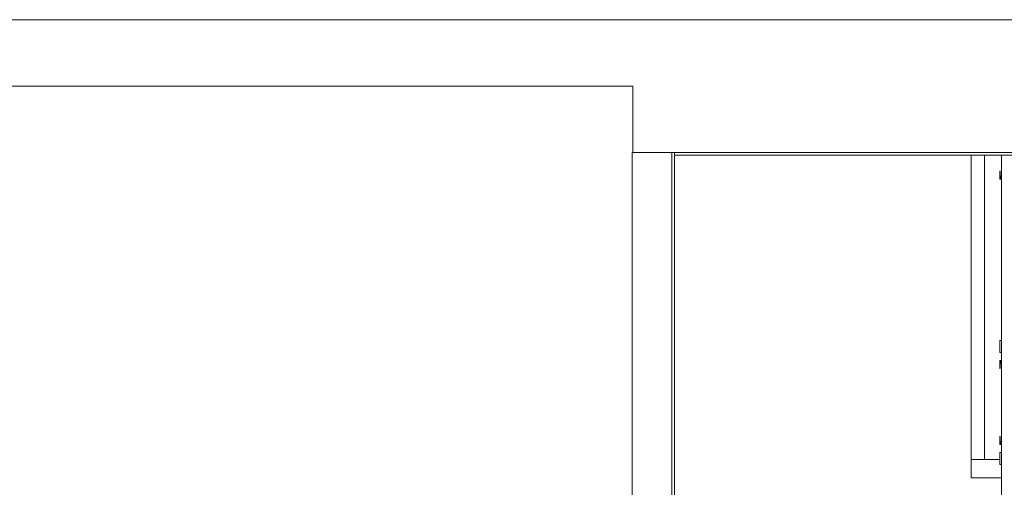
# Model space of a CAD drawing. Header units: millimetres. Extents: x 4480191 to 4481199, y -30324204 to -30323479.
# Tile 253 of 256: x 4480198.39 to 4480205.82, y -30323746.34 to -30323742.82. Entities that reach past the tile are written whole.
import ezdxf

# ---------------------------------------------------------------- set-up
doc = ezdxf.new("R2010")
doc.units = ezdxf.units.MM
for name, color, linetype, lineweight in [('IFC-Parede padrão-Contorno', 44, 'Continuous', 5), ('IFC-Porta-Contorno', 142, 'Continuous', 5), ('Nível 1', 2, 'Continuous', 60)]:
    doc.layers.add(name, color=color, linetype=linetype, lineweight=lineweight)

msp = doc.modelspace()

# ---------------------------------------------------------------- linework, layer by layer
at = {"layer": 'IFC-Parede padrão-Contorno', "color": 8, "lineweight": 5}
for p, q in [((4480203.0116, -30323743.8195), (4480203.1231, -30323743.8195)), ((4480203.0116, -30323745.5588), (4480203.0116, -30323743.8195)), ((4480203.1231, -30323743.8195), (4480203.3116, -30323743.8195)), ((4480203.3116, -30323743.8195), (4480203.316, -30323743.8195)), ((4480203.3116, -30323746.1111), (4480203.3116, -30323743.8195)), ((4480203.316, -30323743.8195), (4480203.3316, -30323743.8195)), ((4480203.3316, -30323744.6353), (4480203.3316, -30323743.8195)), ((4480203.3316, -30323743.8195), (4480203.9442, -30323743.8195)), ((4480203.3316, -30323743.8395), (4480205.5368, -30323743.8395)), ((4480203.9442, -30323743.8195), (4480206.1494, -30323743.8195)), ((4480205.5368, -30323743.8395), (4480206.1494, -30323743.8395)), ((4480205.57, -30323746.1344), (4480205.57, -30323743.8395)), ((4480205.67, -30323746.1344), (4480205.67, -30323743.8395)), ((4480205.8, -30323747.5432), (4480205.8, -30323743.8395)), ((4480203.3316, -30323747.5632), (4480203.3316, -30323744.6353)), ((4480203.0116, -30323748.3332), (4480203.0116, -30323745.5588)), ((4480203.3116, -30323748.3332), (4480203.3116, -30323746.1111)), ((4480205.57, -30323746.1344), (4480205.7852, -30323746.1344)), ((4480205.57, -30323746.2744), (4480205.57, -30323746.1344)), ((4480205.57, -30323746.2744), (4480205.8, -30323746.2744))]:
    msp.add_line(p, q, dxfattribs=at)
at = {"layer": 'IFC-Porta-Contorno', "color": 8, "lineweight": 5}
for p, q in [((4480205.786, -30323743.9605), (4480205.79, -30323743.9605)), ((4480205.786, -30323744.0213), (4480205.786, -30323743.9605)), ((4480205.79, -30323744.0165), (4480205.79, -30323743.9605)), ((4480205.796, -30323743.9973), (4480205.8, -30323743.9973)), ((4480205.796, -30323744.0165), (4480205.796, -30323743.9973)), ((4480205.786, -30323744.0213), (4480205.8, -30323744.0213)), ((4480205.79, -30323744.0165), (4480205.796, -30323744.0165)), ((4480205.7852, -30323745.2389), (4480205.7852, -30323745.2383)), ((4480205.7852, -30323745.2383), (4480205.8, -30323745.2383)), ((4480205.7852, -30323745.241), (4480205.7852, -30323745.2389)), ((4480205.7852, -30323745.2443), (4480205.7852, -30323745.241)), ((4480205.7852, -30323745.2488), (4480205.7852, -30323745.2443)), ((4480205.7852, -30323745.2543), (4480205.7852, -30323745.2488)), ((4480205.7852, -30323745.2608), (4480205.7852, -30323745.2543)), ((4480205.7852, -30323745.2679), (4480205.7852, -30323745.2608)), ((4480205.7852, -30323745.2754), (4480205.7852, -30323745.2679)), ((4480205.7852, -30323745.2833), (4480205.7852, -30323745.2754)), ((4480205.7852, -30323745.2911), (4480205.7852, -30323745.2833)), ((4480205.7852, -30323745.2986), (4480205.7852, -30323745.2911)), ((4480205.7852, -30323745.3058), (4480205.7852, -30323745.2986)), ((4480205.7852, -30323745.3122), (4480205.7852, -30323745.3058)), ((4480205.7852, -30323745.3177), (4480205.7852, -30323745.3122)), ((4480205.7852, -30323745.3222), (4480205.7852, -30323745.3177)), ((4480205.7852, -30323745.3255), (4480205.7852, -30323745.3222)), ((4480205.7852, -30323745.3276), (4480205.7852, -30323745.3255)), ((4480205.7852, -30323745.3283), (4480205.7852, -30323745.3276)), ((4480205.7852, -30323745.3283), (4480205.8, -30323745.3283)), ((4480205.786, -30323745.3892), (4480205.8, -30323745.3892)), ((4480205.786, -30323745.45), (4480205.786, -30323745.3892)), ((4480205.79, -30323745.45), (4480205.79, -30323745.394)), ((4480205.79, -30323745.394), (4480205.796, -30323745.394)), ((4480205.796, -30323745.4133), (4480205.796, -30323745.394)), ((4480205.796, -30323745.4133), (4480205.8, -30323745.4133)), ((4480205.786, -30323745.45), (4480205.79, -30323745.45)), ((4480205.786, -30323745.9605), (4480205.79, -30323745.9605)), ((4480205.786, -30323746.0213), (4480205.786, -30323745.9605)), ((4480205.79, -30323746.0165), (4480205.79, -30323745.9605)), ((4480205.79, -30323746.0165), (4480205.796, -30323746.0165)), ((4480205.796, -30323745.9973), (4480205.8, -30323745.9973)), ((4480205.796, -30323746.0165), (4480205.796, -30323745.9973)), ((4480205.7852, -30323746.0823), (4480205.8, -30323746.0823)), ((4480205.7852, -30323746.0829), (4480205.7852, -30323746.0823)), ((4480205.7852, -30323746.085), (4480205.7852, -30323746.0829)), ((4480205.7852, -30323746.0883), (4480205.7852, -30323746.085)), ((4480205.7852, -30323746.0928), (4480205.7852, -30323746.0883)), ((4480205.7852, -30323746.0983), (4480205.7852, -30323746.0928)), ((4480205.786, -30323746.0213), (4480205.8, -30323746.0213)), ((4480205.7852, -30323746.1048), (4480205.7852, -30323746.0983)), ((4480205.7852, -30323746.1119), (4480205.7852, -30323746.1048)), ((4480205.7852, -30323746.1194), (4480205.7852, -30323746.1119)), ((4480205.7852, -30323746.1273), (4480205.7852, -30323746.1194)), ((4480205.7852, -30323746.1351), (4480205.7852, -30323746.1273)), ((4480205.7852, -30323746.1426), (4480205.7852, -30323746.1351)), ((4480205.7852, -30323746.1498), (4480205.7852, -30323746.1426)), ((4480205.7852, -30323746.1562), (4480205.7852, -30323746.1498)), ((4480205.7852, -30323746.1617), (4480205.7852, -30323746.1562)), ((4480205.7852, -30323746.1662), (4480205.7852, -30323746.1617)), ((4480205.7852, -30323746.1695), (4480205.7852, -30323746.1662)), ((4480205.7852, -30323746.1716), (4480205.7852, -30323746.1695)), ((4480205.7852, -30323746.1723), (4480205.7852, -30323746.1716)), ((4480205.7852, -30323746.1723), (4480205.8, -30323746.1723))]:
    msp.add_line(p, q, dxfattribs=at)
at = {"layer": 'Nível 1', "color": 8, "lineweight": 5}
for p, q in [((4480216.9667, -30323742.8195), (4480193.7623, -30323742.8195)), ((4480193.7623, -30323743.3195), (4480203.0166, -30323743.3195)), ((4480203.0166, -30323743.3195), (4480203.0166, -30323743.8195))]:
    msp.add_line(p, q, dxfattribs=at)

doc.saveas('drawing.dxf')
